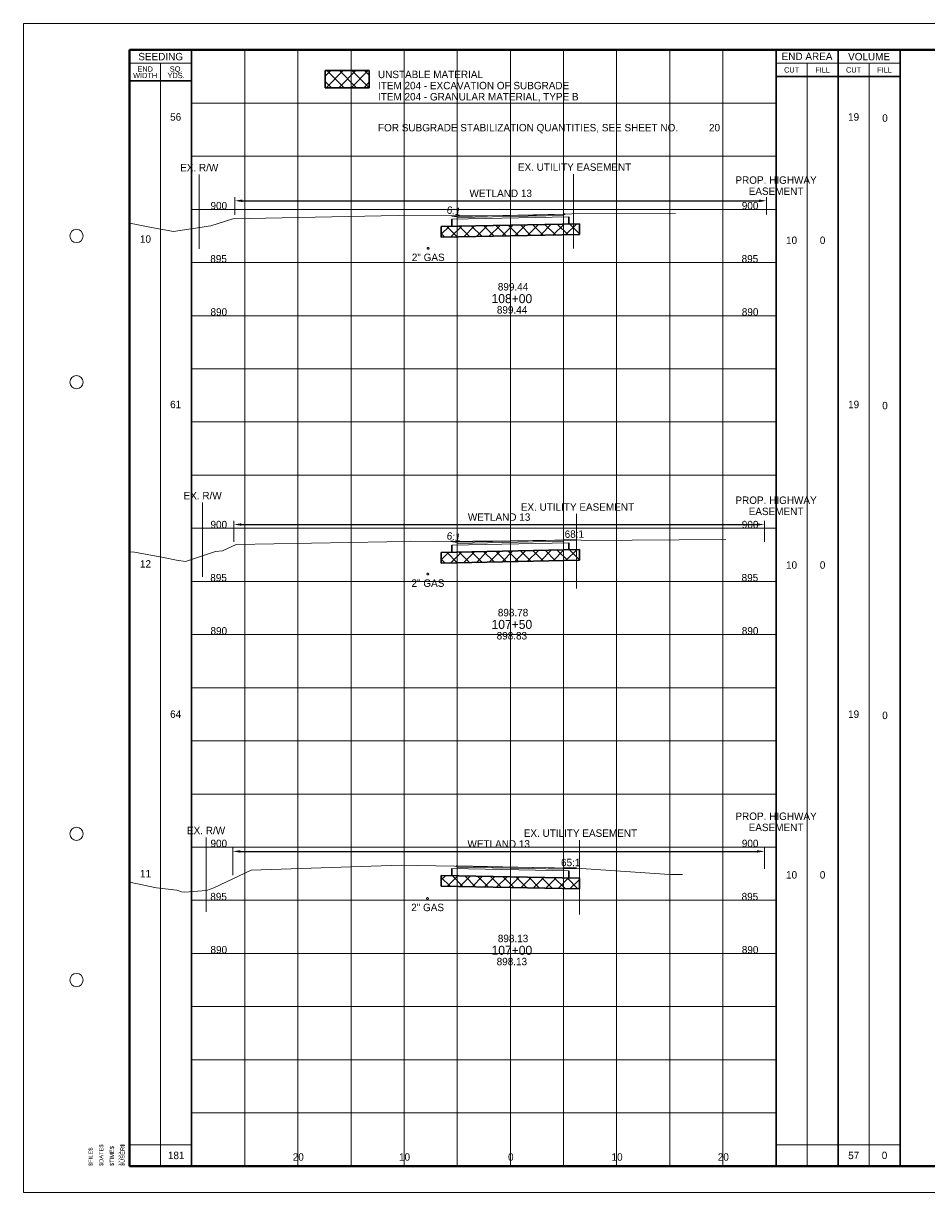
# Paper-space layout 'Layout1' of a CAD drawing. Header units: feet. Extents: x -1005 to 2379, y -670 to 6548.
# Tile 39 of 69: x -10 to 75, y 2872 to 2982. Entities that reach past the tile are written whole.
import ezdxf
from ezdxf.enums import TextEntityAlignment as Align

# ---------------------------------------------------------------- set-up
doc = ezdxf.new("R2010")
doc.units = ezdxf.units.FT
doc.header["$LTSCALE"] = 5
doc.header["$MEASUREMENT"] = 0
for name, pattern in [('DGN Style 2', [150.837143, 90.502286, -60.334857]), ('DGN Style 3', [211.172, 150.837143, -60.334857]), ('esmtshpr', [5.35, 1, -0.175, -0.175, 4]), ('esmtuex', [4.65, 0.8, -0.275, -0.275, 0.8, -0.3, 0.8, -0.3, 0.8, -0.3]), ('rowex', [4.85, 0.8, -0.375, -0.375, 0.8, -0.3, 0.8, -0.3, 0.8, -0.3])]:
    doc.linetypes.add(name, pattern=pattern)
for name, color, linetype, lineweight in [('DR_P_Text', 7, 'Continuous', 13), ('EV_Ecological_Text', 7, 'Continuous', 13), ('PV_P_Text', 7, 'Continuous', 13), ('RW_P_Esmt_SH', 193, 'esmtshpr', 40), ('RW_X_Esmt_U', 6, 'esmtuex', 30), ('RW_X_Fee_RW', 6, 'rowex', 30), ('SH_Border', 7, 'Continuous', 40), ('SH_Data', 7, 'Continuous', 0), ('SH_Major_Grid_Line', 254, 'Continuous', 13), ('SH_Text', 7, 'Continuous', 13), ('TX_P_20', 7, 'Continuous', 13), ('TX_P_5', 7, 'Continuous', 13), ('TX_P_Misc', 7, 'Continuous', 13), ('TX_X_5', 7, 'Continuous', 0), ('UT_X_Gas', 2, 'Continuous', 0), ('XS_P_Finished_Grade', 3, 'Continuous', 30), ('XS_P_Pavt_Surface', 251, 'Continuous', 13), ('XS_P_Subgrade', 4, 'Continuous', 30), ('XS_P_Undercut', 230, 'Continuous', 30), ('XS_X_Ground_Line', 3, 'DGN Style 2', 13)]:
    doc.layers.add(name, color=color, linetype=linetype, lineweight=lineweight)
doc.layers.add('SH_Cut_Line', color=7, linetype='DGN Style 3', lineweight=0, plot=False)
doc.layers.add('XS_P_Pavt_Layers', color=251, linetype='Continuous', lineweight=0, transparency=0.5)
doc.styles.add('Slanted-Normal LS 0.50', font='font31.shx', dxfattribs={"height": 0.14})
doc.styles.add('Slanted-Normal LS 0.50_0', font='font31.shx')
doc.styles.add('Slanted-Sub Title', font='font31.shx', dxfattribs={"height": 0.17})
doc.styles.add('Style-CHAR_FAST_FONT', font='CHAR_FAST_FONT.shx')
doc.styles.add('Style-FONT1', font='FONT1.shx')
doc.styles.add('Style-font30', font='font30.shx')
doc.styles.add('Style-font31', font='font31.shx')
doc.styles.add('Style-font70', font='font70.shx')
doc.dimstyles.get("Standard").update_dxf_attribs({"dimtxt": 0.18, "dimasz": 0.18, "dimexe": 0.18, "dimexo": 0.0625, "dimgap": 0.09, "dimtad": 0, "dimtih": 1, "dimtoh": 1, "dimdec": 4, "dimzin": 0, "dimdsep": 46, "dimtxsty": 'Standard', "dimcen": 0.09, "dimadec": 0, "dimazin": 0, "dimtfac": 1, "dimtdec": 4, "dimtofl": 0, "dimtmove": 0, "dimatfit": 3, "dimfxl": 1, "dimtolj": 1, "dimtzin": 0, "dimarcsym": 0})

# ---------------------------------------------------------------- blocks, each defined once
blk = doc.blocks.new('CROSS_SPLIT_6')
at = {"layer": 'SH_Border', "color": 7, "linetype": 'Continuous', "lineweight": 40, "flags": 128}
blk.add_lwpolyline([(2, 21.5), (33.5, 21.5), (33.5, 0.5), (2, 0.5), (2, 21.5)], close=True, dxfattribs=at)
at = {"layer": 'SH_Border', "color": 7, "linetype": 'Continuous', "lineweight": 0}
for centre in [(1, 18), (1, 15.25), (1, 6.75), (1, 4)]:
    blk.add_circle(centre, 0.125, dxfattribs=at)
at = {"layer": 'SH_Cut_Line', "color": 7, "linetype": 'DGN Style 3', "lineweight": 0, "flags": 128}
blk.add_lwpolyline([(0, 0), (34, 0), (34, 22), (0, 22), (0, 0)], close=True, dxfattribs=at)
at = {"layer": 'SH_Data', "color": 7, "linetype": 'Continuous', "lineweight": 30}
for p, q in [((3.167, 0.5), (3.167, 21.5)), ((14.166, 0.5), (14.166, 21.5)), ((15.333, 0.5), (15.333, 21.5)), ((16.5, 0.5), (16.5, 21.5)), ((3.167, 20.917), (2, 20.917)), ((14.166, 21), (16.5, 21))]:
    blk.add_line(p, q, dxfattribs=at)
at = {"layer": 'SH_Data', "color": 7, "linetype": 'Continuous', "lineweight": 0}
for p, q in [((3.167, 21.25), (2, 21.25)), ((14.166, 21.25), (16.5, 21.25))]:
    blk.add_line(p, q, dxfattribs=at)
at = {"layer": 'SH_Data', "color": 7, "linetype": 'Continuous', "lineweight": 13}
for p, q in [((2.583, 0.5), (2.583, 21.25)), ((14.75, 0.5), (14.75, 21.25)), ((15.917, 0.5), (15.917, 21.25)), ((2, 0.9), (3.167, 0.9)), ((14.166, 0.9), (16.5, 0.9))]:
    blk.add_line(p, q, dxfattribs=at)
at = {"layer": 'SH_Major_Grid_Line', "color": 254, "linetype": 'Continuous', "lineweight": 13}
for p, q in [((4.167, 0.5), (4.167, 21.5)), ((5.167, 0.5), (5.167, 21.5)), ((6.167, 0.5), (6.167, 21.5)), ((7.167, 0.5), (7.167, 21.5)), ((8.166, 0.5), (8.166, 21.5)), ((9.166, 0.5), (9.166, 21.5)), ((10.166, 0.5), (10.166, 21.5)), ((11.166, 0.5), (11.166, 21.5)), ((12.166, 0.5), (12.166, 21.5)), ((13.166, 0.5), (13.166, 21.5)), ((3.167, 20.5), (14.166, 20.5)), ((3.167, 19.5), (14.166, 19.5)), ((3.167, 18.5), (14.166, 18.5)), ((3.167, 17.5), (14.166, 17.5)), ((3.167, 16.5), (14.166, 16.5)), ((3.167, 15.5), (14.166, 15.5)), ((3.167, 14.5), (14.166, 14.5)), ((3.167, 13.5), (14.166, 13.5)), ((3.167, 12.5), (14.166, 12.5)), ((3.167, 11.5), (14.166, 11.5)), ((3.167, 10.5), (14.166, 10.5)), ((3.167, 9.5), (14.166, 9.5)), ((3.167, 8.5), (14.166, 8.5)), ((3.167, 7.5), (14.166, 7.5)), ((3.167, 6.5), (14.166, 6.5)), ((3.167, 5.5), (14.166, 5.5)), ((3.167, 4.5), (14.166, 4.5)), ((3.167, 3.5), (14.166, 3.5)), ((3.167, 2.5), (14.166, 2.5)), ((3.167, 1.5), (14.166, 1.5))]:
    blk.add_line(p, q, dxfattribs=at)
at = {"layer": 'SH_Border', "color": 7, "linetype": 'Continuous', "lineweight": 0, "style": 'Style-FONT1'}
blk.add_text('`````', height=0.125, rotation=90, dxfattribs=at).set_placement((1.925, 0.5))
at = {"layer": 'SH_Data', "color": 7, "linetype": 'Continuous', "lineweight": 13, "style": 'Style-font30'}
for s, p in [('SEEDING', (2.584, 21.375)), ('END AREA', (14.75, 21.379)), ('VOLUME', (15.917, 21.375))]:
    blk.add_text(s, height=0.14, dxfattribs=at).set_placement(p, align=Align.MIDDLE_CENTER)
at = {"layer": 'SH_Data', "color": 7, "linetype": 'Continuous', "lineweight": 0, "style": 'Style-font30'}
for s, p in [('CUT', (14.459, 21.125)), ('FILL', (15.042, 21.125)), ('CUT', (15.625, 21.125)), ('FILL', (16.208, 21.125))]:
    blk.add_text(s, height=0.1, dxfattribs=at).set_placement(p, align=Align.MIDDLE_CENTER)
at = {"layer": 'SH_Data', "color": 7, "linetype": 'Continuous', "lineweight": 0, "char_height": 0.14, "attachment_point": 5, "line_spacing_factor": 0.728571, "style": 'Style-font30'}
for s, insert in [('\\H0.714286x;END\\PWIDTH', (2.292, 21.08)), ('\\H0.714286x;SQ.\\PYDS.', (2.875, 21.08))]:
    blk.add_mtext(s, dxfattribs=dict(at, insert=insert))
at = {"layer": 'SH_Data', "color": 7, "linetype": 'Continuous', "lineweight": 0, "style": 'Style-font70'}
for p in [(32.75, 13.25), (33.252, 13.25), (33, 3.792)]:
    blk.add_attdef('Text', text='', height=0.25, rotation=90, dxfattribs=at).set_placement(p, align=Align.MIDDLE_CENTER)
at = {"layer": 'SH_Text', "style": 'Style-font70'}
for p in [(32.75, 3.75), (33.25, 3.75)]:
    blk.add_attdef('Text', text='', height=0.25, rotation=90, dxfattribs=at).set_placement(p, align=Align.MIDDLE_CENTER)
blk = doc.blocks.new('STAMP')
at = {"layer": 'TX_P_Misc', "linetype": 'Continuous', "lineweight": 13, "style": 'Style-CHAR_FAST_FONT'}
for s, p in [('$FILE$', (-0.773, 0)), ('$DATE$', (-0.573, 0)), ('$TIME$', (-0.373, 0)), ('$USER$', (-0.173, 0))]:
    blk.add_text(s, height=0.078, rotation=90, dxfattribs=at).set_placement(p, align=Align.TOP_LEFT)
blk = doc.blocks.new('XS POINT_198')
at = {"layer": 'RW_X_Fee_RW', "linetype": 'DGN Style 3', "lineweight": 0}
blk.add_line((0, 3.5), (0, -3.5), dxfattribs=at)
blk = doc.blocks.new('XS POINT_199')
at = {"layer": 'RW_P_Esmt_SH', "linetype": 'Continuous', "lineweight": 13}
blk.add_line((0, 3.5), (0, -3.5), dxfattribs=at)
blk = doc.blocks.new('*D404')
at = {"layer": 'Defpoints', "color": 0, "linetype": 'Continuous', "transparency": 16777216}
for p in [(59.73, 2904.6), (9.72, 2902.02), (59.73, 2902.6)]:
    blk.add_point(p, dxfattribs=at)
at = {"layer": 'EV_Ecological_Text', "color": 97, "linetype": 'Continuous', "lineweight": 0, "transparency": 16777216}
for p, q in [((9.72, 2902.37), (9.72, 2904.95)), ((59.73, 2902.95), (59.73, 2904.95))]:
    blk.add_line(p, q, dxfattribs=at)
at = {"layer": 'EV_Ecological_Text', "color": 0, "linetype": 'Continuous', "lineweight": -2, "transparency": 16777216}
blk.add_line((10.42, 2904.6), (59.03, 2904.6), dxfattribs=at)
at = {"layer": 'EV_Ecological_Text', "color": 0, "linetype": 'Continuous', "transparency": 16777216}
for points in [[(10.42, 2904.72), (10.42, 2904.48), (9.72, 2904.6)], [(59.03, 2904.72), (59.03, 2904.48), (59.73, 2904.6)]]:
    blk.add_solid(points, dxfattribs=at)
at = {"layer": 'EV_Ecological_Text', "color": 7, "linetype": 'Continuous', "lineweight": 0, "transparency": 16777216, "insert": (34.73, 2905.3), "char_height": 0.7, "attachment_point": 5, "style": 'Slanted-Normal LS 0.50_0'}
blk.add_mtext('WETLAND 13', dxfattribs=at)
blk = doc.blocks.new('GPKLBL_157')
at = {"layer": 'TX_P_5', "linetype": 'Continuous', "insert": (-1.21, 0.91), "char_height": 0.7, "attachment_point": 1, "rotation": 358.4574, "line_spacing_factor": 0.6, "style": 'Style-font31'}
blk.add_mtext('65:1', dxfattribs=at)
blk = doc.blocks.new('XS POINT_200')
at = {"layer": 'UT_X_Gas', "linetype": 'DGN Style 3'}
blk.add_circle((0, 0), 0.0833, dxfattribs=at)
blk = doc.blocks.new('XS POINT_201')
at = {"layer": 'RW_X_Esmt_U', "linetype": 'DGN Style 3', "lineweight": 0}
blk.add_line((0, 3.5), (0, -3.5), dxfattribs=at)
blk = doc.blocks.new('XS POINT_202')
at = {"layer": 'RW_X_Fee_RW', "linetype": 'DGN Style 3', "lineweight": 0}
blk.add_line((0, 3.5), (0, -3.5), dxfattribs=at)
blk = doc.blocks.new('GPKLBL_158')
at = {"layer": 'TX_P_5', "linetype": 'Continuous', "insert": (-0.87, 0.93), "char_height": 0.7, "attachment_point": 1, "rotation": 359.0592, "line_spacing_factor": 0.6, "style": 'Style-font31'}
blk.add_mtext('68:1', dxfattribs=at)
blk = doc.blocks.new('XS POINT_203')
at = {"layer": 'RW_P_Esmt_SH', "linetype": 'Continuous', "lineweight": 13}
blk.add_line((0, 3.5), (0, -3.5), dxfattribs=at)
blk = doc.blocks.new('*D411')
at = {"layer": 'Defpoints', "color": 0, "linetype": 'Continuous', "transparency": 16777216}
for p in [(59.73, 2935.35), (9.81, 2933.37), (59.73, 2933.39)]:
    blk.add_point(p, dxfattribs=at)
at = {"layer": 'EV_Ecological_Text', "color": 97, "linetype": 'Continuous', "lineweight": 0, "transparency": 16777216}
for p, q in [((9.81, 2933.72), (9.81, 2935.7)), ((59.73, 2933.74), (59.73, 2935.7))]:
    blk.add_line(p, q, dxfattribs=at)
at = {"layer": 'EV_Ecological_Text', "color": 0, "linetype": 'Continuous', "lineweight": -2, "transparency": 16777216}
blk.add_line((10.51, 2935.35), (59.03, 2935.35), dxfattribs=at)
at = {"layer": 'EV_Ecological_Text', "color": 0, "linetype": 'Continuous', "transparency": 16777216}
for points in [[(10.51, 2935.47), (10.51, 2935.24), (9.81, 2935.35)], [(59.03, 2935.47), (59.03, 2935.24), (59.73, 2935.35)]]:
    blk.add_solid(points, dxfattribs=at)
at = {"layer": 'EV_Ecological_Text', "color": 7, "linetype": 'Continuous', "lineweight": 0, "transparency": 16777216, "insert": (34.77, 2936.05), "char_height": 0.7, "attachment_point": 5, "style": 'Slanted-Normal LS 0.50_0'}
blk.add_mtext('WETLAND 13', dxfattribs=at)
blk = doc.blocks.new('GPKLBL_159')
at = {"layer": 'TX_P_5', "linetype": 'Continuous', "insert": (-0.02, 0.82), "char_height": 0.7, "attachment_point": 1, "rotation": 351.0432, "line_spacing_factor": 0.6, "style": 'Style-font31'}
blk.add_mtext('6:1', dxfattribs=at)
blk = doc.blocks.new('XS POINT_204')
at = {"layer": 'UT_X_Gas', "linetype": 'DGN Style 3'}
blk.add_circle((0, 0), 0.0833, dxfattribs=at)
blk = doc.blocks.new('XS POINT_205')
at = {"layer": 'RW_X_Esmt_U', "linetype": 'DGN Style 3', "lineweight": 0}
blk.add_line((0, 3.5), (0, -3.5), dxfattribs=at)
blk = doc.blocks.new('XS POINT_206')
at = {"layer": 'RW_X_Fee_RW', "linetype": 'DGN Style 3', "lineweight": 0}
blk.add_line((0, 3.5), (0, -3.5), dxfattribs=at)
blk = doc.blocks.new('XS POINT_207')
at = {"layer": 'RW_P_Esmt_SH', "linetype": 'Continuous', "lineweight": 13}
blk.add_line((0, 3.5), (0, -3.5), dxfattribs=at)
blk = doc.blocks.new('*D417')
at = {"layer": 'Defpoints', "color": 0, "linetype": 'Continuous', "transparency": 16777216}
for p in [(59.93, 2965.81), (9.9, 2964.14), (59.93, 2964.16)]:
    blk.add_point(p, dxfattribs=at)
at = {"layer": 'EV_Ecological_Text', "color": 97, "linetype": 'Continuous', "lineweight": 0, "transparency": 16777216}
for p, q in [((9.9, 2964.49), (9.9, 2966.16)), ((59.93, 2964.51), (59.93, 2966.16))]:
    blk.add_line(p, q, dxfattribs=at)
at = {"layer": 'EV_Ecological_Text', "color": 0, "linetype": 'Continuous', "lineweight": -2, "transparency": 16777216}
blk.add_line((10.6, 2965.81), (59.23, 2965.81), dxfattribs=at)
at = {"layer": 'EV_Ecological_Text', "color": 0, "linetype": 'Continuous', "transparency": 16777216}
for points in [[(10.6, 2965.93), (10.6, 2965.69), (9.9, 2965.81)], [(59.23, 2965.93), (59.23, 2965.69), (59.93, 2965.81)]]:
    blk.add_solid(points, dxfattribs=at)
at = {"layer": 'EV_Ecological_Text', "color": 7, "linetype": 'Continuous', "lineweight": 0, "transparency": 16777216, "insert": (34.92, 2966.51), "char_height": 0.7, "attachment_point": 5, "style": 'Slanted-Normal LS 0.50_0'}
blk.add_mtext('WETLAND 13', dxfattribs=at)
blk = doc.blocks.new('GPKLBL_160')
at = {"layer": 'TX_P_5', "linetype": 'Continuous', "insert": (-0.02, 0.82), "char_height": 0.7, "attachment_point": 1, "rotation": 351.0432, "line_spacing_factor": 0.6, "style": 'Style-font31'}
blk.add_mtext('6:1', dxfattribs=at)
blk = doc.blocks.new('XS POINT_208')
at = {"layer": 'UT_X_Gas', "linetype": 'DGN Style 3'}
blk.add_circle((0, 0), 0.0833, dxfattribs=at)
blk = doc.blocks.new('XS POINT_209')
at = {"layer": 'RW_X_Esmt_U', "linetype": 'DGN Style 3', "lineweight": 0}
blk.add_line((0, 3.5), (0, -3.5), dxfattribs=at)

psp = doc.layouts.get("Layout1")

# ---------------------------------------------------------------- hatches: boundary and pattern name
at = {"layer": 'XS_P_Undercut', "lineweight": 0}
h = psp.add_hatch(dxfattribs=at)
h.set_pattern_fill('CROSSHATCH', color=256, style=0, pattern_type=2)
h.set_pattern_definition([(45, (21.6907, 2972.5747), (-0.58926, 0.58926), []), (315, (21.6907, 2972.5747), (0.58926, 0.58926), [])])
h.paths.add_polyline_path([(18.4, 2976.45), (22.54, 2976.45), (22.54, 2978.06), (18.4, 2978.06)])
h = psp.add_hatch(dxfattribs=at)
h.set_pattern_fill('CROSSHATCH', color=256, style=0, pattern_type=2)
h.set_pattern_definition([(45, (34.6614, 2963.29505), (-0.589255, 0.589255), []), (315, (34.6614, 2963.29505), (0.589255, 0.589255), [])])
h.paths.add_polyline_path([(30.33, 2963.41), (29.33, 2963.39), (29.33, 2962.39), (42.33, 2962.65), (42.33, 2963.65), (41.33, 2963.63)])
h = psp.add_hatch(dxfattribs=at)
h.set_pattern_fill('CROSSHATCH', color=256, style=0, pattern_type=2)
h.set_pattern_definition([(45, (34.6614, 2932.6402), (-0.589255, 0.589255), []), (315, (34.6614, 2932.6402), (0.589255, 0.589255), [])])
h.paths.add_polyline_path([(30.33, 2932.75), (29.33, 2932.73), (29.33, 2931.73), (42.33, 2931.99), (42.33, 2932.99), (41.33, 2932.97)])
h = psp.add_hatch(dxfattribs=at)
h.set_pattern_fill('CROSSHATCH', color=256, style=0, pattern_type=2)
h.set_pattern_definition([(45, (35.336, 2902.0355), (-0.58926, 0.58926), []), (315, (35.336, 2902.0355), (0.58926, 0.58926), [])])
h.paths.add_polyline_path([(29.33, 2902.34), (29.33, 2901.34), (42.33, 2901.08), (42.33, 2902.08), (41.33, 2902.1), (30.33, 2902.32)])

# ---------------------------------------------------------------- linework, layer by layer
at = {"layer": 'XS_P_Finished_Grade'}
for p, q in [((40.83, 2964.54), (41, 2964.56)), ((30.83, 2964.34), (30.33, 2964.41)), ((30.83, 2933.68), (30.22, 2933.78)), ((40.83, 2933.88), (42.09, 2933.9)), ((30.73, 2903.21), (30.83, 2903.23)), ((40.83, 2903.03), (42.05, 2903.03))]:
    psp.add_line(p, q, dxfattribs=at)
at = {"layer": 'XS_P_Pavt_Layers', "color": 2, "lineweight": 13}
for p, q in [((30.33, 2964.08), (41.33, 2964.3)), ((30.83, 2964.23), (40.83, 2964.43)), ((30.83, 2933.58), (40.83, 2933.78)), ((30.33, 2933.42), (41.33, 2933.64)), ((41.33, 2902.77), (30.33, 2902.99)), ((40.83, 2902.92), (30.83, 2903.12))]:
    psp.add_line(p, q, dxfattribs=at)
at = {"layer": 'XS_P_Pavt_Surface', "color": 193}
for p, q in [((30.83, 2964.34), (40.83, 2964.54)), ((40.83, 2964.54), (40.83, 2964.29)), ((30.83, 2964.34), (30.83, 2964.09)), ((30.83, 2933.68), (40.83, 2933.88)), ((40.83, 2933.88), (40.83, 2933.63)), ((30.83, 2933.68), (30.83, 2933.43)), ((30.83, 2903.23), (30.83, 2902.98)), ((40.83, 2903.03), (30.83, 2903.23)), ((40.83, 2903.03), (40.83, 2902.78))]:
    psp.add_line(p, q, dxfattribs=at)
at = {"layer": 'XS_P_Subgrade'}
for p, q in [((29.33, 2963.39), (42.33, 2963.65)), ((30.33, 2964.08), (30.33, 2963.41)), ((41.33, 2964.3), (41.33, 2963.63)), ((29.33, 2932.73), (42.33, 2932.99)), ((30.33, 2933.42), (30.33, 2932.75)), ((41.33, 2933.64), (41.33, 2932.97)), ((30.33, 2902.99), (30.33, 2902.32)), ((42.33, 2902.08), (29.33, 2902.34)), ((41.33, 2902.77), (41.33, 2902.1))]:
    psp.add_line(p, q, dxfattribs=at)
at = {"layer": 'XS_P_Undercut'}
for p, q in [((42.33, 2963.65), (42.33, 2962.65)), ((29.33, 2963.39), (29.33, 2962.39)), ((29.33, 2962.39), (42.33, 2962.65)), ((29.33, 2932.73), (29.33, 2931.73)), ((42.33, 2932.99), (42.33, 2931.99)), ((29.33, 2931.73), (42.33, 2931.99)), ((29.33, 2902.34), (29.33, 2901.34)), ((42.33, 2902.08), (42.33, 2901.08)), ((42.33, 2901.08), (29.33, 2901.34))]:
    psp.add_line(p, q, dxfattribs=at)
at = {"layer": 'XS_P_Undercut', "flags": 128}
psp.add_lwpolyline([(18.4, 2978.06), (22.54, 2978.06), (22.54, 2976.45), (18.4, 2976.45), (18.4, 2978.06)], close=True, dxfattribs=at)
at = {"layer": 'XS_P_Undercut', "lineweight": 0, "flags": 128}
for points in [[(18.4, 2976.45), (22.54, 2976.45), (22.54, 2978.06), (18.4, 2978.06), (18.4, 2976.45)], [(30.33, 2963.41), (29.33, 2963.39), (29.33, 2962.39), (42.33, 2962.65), (42.33, 2963.65), (41.33, 2963.63), (30.33, 2963.41)], [(30.33, 2932.75), (29.33, 2932.73), (29.33, 2931.73), (42.33, 2931.99), (42.33, 2932.99), (41.33, 2932.97), (30.33, 2932.75)], [(29.33, 2902.34), (29.33, 2901.34), (42.33, 2901.08), (42.33, 2902.08), (41.33, 2902.1), (30.33, 2902.32), (29.33, 2902.34)]]:
    psp.add_lwpolyline(points, close=True, dxfattribs=at)
at = {"layer": 'XS_X_Ground_Line', "flags": 128}
for points in [[(0, 2963.7), (0.03, 2963.69), (1.89, 2963.34), (4.14, 2962.92), (7.63, 2963.44), (9.71, 2964.1), (23.68, 2964.39), (25.29, 2964.43), (33.08, 2964.41), (35.83, 2964.44), (38.28, 2964.46), (41.62, 2964.59), (46.91, 2964.62), (51.38, 2964.66)], [(0, 2932.79), (0.46, 2932.75), (3.2, 2932.25), (4.42, 2931.99), (5.26, 2931.89), (8.07, 2932.82), (8.74, 2932.87), (10.02, 2933.47), (24.19, 2933.72), (26.43, 2933.78), (28.74, 2933.76), (35.83, 2933.83), (42.09, 2933.9), (42.9, 2933.84), (56.12, 2933.96)], [(0, 2901.71), (2.52, 2901.18), (4.45, 2900.94), (4.88, 2900.8), (5.18, 2900.78), (7.23, 2900.92), (7.91, 2901.17), (11.45, 2902.83), (25.54, 2903.3), (27.07, 2903.27), (35.83, 2903.13), (42.05, 2903.03), (50.79, 2902.42), (52.04, 2902.42)]]:
    psp.add_lwpolyline(points, dxfattribs=at)

# ---------------------------------------------------------------- block references
at = {"layer": 'RW_P_Esmt_SH', "linetype": 'Continuous', "lineweight": 13}
for name, p in [('XS POINT_207', (60.83, 2962.61)), ('XS POINT_203', (60.83, 2932.49)), ('XS POINT_199', (60.83, 2902.76))]:
    psp.add_blockref(name, p, dxfattribs=at)
at = {"layer": 'RW_X_Esmt_U', "linetype": 'DGN Style 3', "lineweight": 0}
for name, p in [('XS POINT_209', (41.78, 2964.83)), ('XS POINT_205', (42.05, 2932.85)), ('XS POINT_201', (42.32, 2902.17))]:
    psp.add_blockref(name, p, dxfattribs=at)
at = {"layer": 'RW_X_Fee_RW', "linetype": 'DGN Style 3', "lineweight": 0}
for name, p in [('XS POINT_206', (6.55, 2964.78)), ('XS POINT_202', (6.87, 2933.92)), ('XS POINT_198', (7.19, 2902.42))]:
    psp.add_blockref(name, p, dxfattribs=at)
at = {"layer": 'SH_Cut_Line', "color": 7, "linetype": 'DGN Style 3', "lineweight": 0, "xscale": 5, "yscale": 5, "zscale": 5}
psp.add_blockref('CROSS_SPLIT_6', (-10, 2872.5), dxfattribs=at)
at = {"layer": 'TX_P_5', "linetype": 'Continuous'}
for name, p in [('GPKLBL_160', (29.93, 2964.5)), ('GPKLBL_159', (29.93, 2933.85))]:
    psp.add_blockref(name, p, dxfattribs=at)
for name, p, rotation in [('GPKLBL_158', (41.83, 2933.89), 1.774380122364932), ('GPKLBL_157', (41.83, 2903.03), 1.534265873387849)]:
    psp.add_blockref(name, p, dxfattribs=dict(at, rotation=rotation))
at = {"layer": 'TX_P_Misc', "linetype": 'Continuous', "lineweight": 13, "xscale": 5, "yscale": 5, "zscale": 5}
psp.add_blockref('STAMP', (0, 2875), dxfattribs=at)
at = {"layer": 'UT_X_Gas', "linetype": 'DGN Style 3'}
for name, p in [('XS POINT_208', (28.09, 2961.34)), ('XS POINT_204', (28.06, 2930.69)), ('XS POINT_200', (28.03, 2900.17))]:
    psp.add_blockref(name, p, dxfattribs=at)

# ---------------------------------------------------------------- texts
at = {"layer": 'DR_P_Text', "char_height": 0.7, "attachment_point": 1, "line_spacing_factor": 0.9}
for s, insert, style in [('UNSTABLE MATERIAL\\PITEM 204 - EXCAVATION OF SUBGRADE\\PITEM 204 - GRANULAR MATERIAL, TYPE B', (23.37, 2978.05), 'Slanted-Sub Title'), ('FOR SUBGRADE STABILIZATION QUANTITIES, SEE SHEET NO.', (23.37, 2973.04), 'Slanted-Sub Title'), ('20\\P', (54.52, 2973.04), 'Style-font31')]:
    psp.add_mtext(s, dxfattribs=dict(at, insert=insert, style=style))
at = {"layer": 'PV_P_Text', "char_height": 0.7, "attachment_point": 8, "line_spacing_factor": 0.6, "style": 'Slanted-Normal LS 0.50'}
for s, insert in [(' 899.44', (35.95, 2957.36)), (' 898.78', (35.95, 2926.71)), (' 898.13', (35.95, 2896.05))]:
    psp.add_mtext(s, dxfattribs=dict(at, insert=insert))
at = {"layer": 'RW_P_Esmt_SH', "linetype": 'Continuous', "lineweight": 13, "char_height": 0.7, "attachment_point": 2, "line_spacing_factor": 0.9, "style": 'Style-font31'}
for insert in [(60.83, 2968.11), (60.83, 2937.99), (60.83, 2908.26)]:
    psp.add_mtext('PROP. HIGHWAY\\PEASEMENT', dxfattribs=dict(at, insert=insert))
at = {"layer": 'RW_X_Esmt_U', "linetype": 'Continuous', "lineweight": 0, "style": 'Style-font31'}
for p in [(41.87, 2969.33), (42.14, 2937.35), (42.42, 2906.67)]:
    psp.add_text('EX. UTILITY EASEMENT', height=0.7, dxfattribs=at).set_placement(p, align=Align.TOP_CENTER)
at = {"layer": 'RW_X_Fee_RW', "linetype": 'Continuous', "lineweight": 0, "char_height": 0.7, "attachment_point": 2, "line_spacing_factor": 0.66, "style": 'Style-font31'}
for insert in [(6.55, 2969.28), (6.87, 2938.42), (7.19, 2906.92)]:
    psp.add_mtext('EX. R/W\\P', dxfattribs=dict(at, insert=insert))
at = {"layer": 'SH_Text', "style": 'Style-font31'}
for s, p in [('900', (8.39, 2965)), ('900', (58.39, 2965)), ('895', (8.37, 2960)), ('895', (58.37, 2960)), ('890', (8.39, 2955)), ('890', (58.39, 2955)), ('900', (8.39, 2935)), ('900', (58.39, 2935)), ('895', (8.37, 2930)), ('895', (58.37, 2930)), ('890', (8.39, 2925)), ('890', (58.39, 2925)), ('900', (8.39, 2905)), ('900', (58.39, 2905)), ('895', (8.37, 2900)), ('895', (58.37, 2900)), ('890', (8.39, 2895)), ('890', (58.39, 2895)), ('20', (15.87, 2875.5)), ('10', (25.87, 2875.5)), ('0', (35.87, 2875.5)), ('0', (35.87, 2875.5)), ('10', (45.87, 2875.5)), ('20', (55.87, 2875.5))]:
    psp.add_text(s, height=0.7, dxfattribs=at).set_placement(p, align=Align.CENTER)
at = {"layer": 'TX_P_20', "style": 'Slanted-Normal LS 0.50'}
for s, p in [('56', (4.33, 2973.7)), ('19', (68.13, 2973.7)), ('10', (1.49, 2962.21)), ('61', (4.33, 2946.65)), ('19', (68.13, 2946.65)), ('12', (1.49, 2931.65)), ('64', (4.33, 2917.51)), ('19', (68.13, 2917.51)), ('11', (1.49, 2902.51)), ('181', (4.38, 2876)), ('57', (68.14, 2876)), ('0', (71.04, 2876))]:
    psp.add_text(s, height=0.7, dxfattribs=at).set_placement(p, align=Align.MIDDLE_CENTER)
at = {"layer": 'TX_P_20', "char_height": 0.7, "attachment_point": 5, "line_spacing_factor": 0.6, "style": 'Slanted-Normal LS 0.50'}
for s, insert in [('0', (71.08, 2973.59)), ('10', (62.29, 2962.09)), ('0', (65.21, 2962.09)), ('0', (71.08, 2946.54)), ('10', (62.29, 2931.54)), ('0', (65.21, 2931.54)), ('0', (71.08, 2917.39)), ('10', (62.29, 2902.39)), ('0', (65.21, 2902.39))]:
    psp.add_mtext(s, dxfattribs=dict(at, insert=insert))
at = {"layer": 'TX_P_5', "char_height": 0.85, "attachment_point": 5, "line_spacing_factor": 0.6, "style": 'Slanted-Sub Title'}
for s, insert in [('108+00 ', (35.97, 2956.6)), ('107+50 ', (35.97, 2925.95)), ('107+00 ', (35.97, 2895.29))]:
    psp.add_mtext(s, dxfattribs=dict(at, insert=insert))
at = {"layer": 'TX_X_5', "style": 'Style-font31'}
for s, p in [('899.44', (35.99, 2955.9)), ('898.83', (35.97, 2925.24)), ('898.13', (35.97, 2894.59))]:
    psp.add_text(s, height=0.7, dxfattribs=at).set_placement(p, align=Align.TOP_CENTER)
at = {"layer": 'UT_X_Gas', "linetype": 'Continuous', "style": 'Style-font31'}
for p in [(28.1, 2960.84), (28.07, 2930.19), (28.04, 2899.68)]:
    psp.add_text('2" GAS', height=0.7, dxfattribs=at).set_placement(p, align=Align.TOP_CENTER)

# ---------------------------------------------------------------- dimensions: what is measured, and where the dimension line sits
at = {"layer": 'EV_Ecological_Text', "color": 97, "linetype": 'Continuous', "lineweight": 0}
for base, p1, p2, picture, middle in [((59.93, 2965.81), (9.9, 2964.14), (59.93, 2964.16), '*D417', (34.92, 2966.51)), ((59.73, 2935.35), (9.81, 2933.37), (59.73, 2933.39), '*D411', (34.77, 2936.05)), ((59.73, 2904.6), (9.72, 2902.02), (59.73, 2902.6), '*D404', (34.73, 2905.3))]:
    dim = psp.add_linear_dim(base=base, p1=p1, p2=p2, text='WETLAND 13', dimstyle='Standard', override={"dimtxt": 0.7, "dimasz": 0.7, "dimexe": 0.35, "dimexo": 0.35, "dimgap": 0.35, "dimtad": 1, "dimtih": 0, "dimtoh": 0, "dimdec": 0, "dimzin": 3, "dimtxsty": 'Slanted-Normal LS 0.50_0', "dimclre": 97, "dimclrt": 7, "dimtdec": 0, "dimtmove": 1, "dimtolj": 0, "dimtzin": 3, "dimlwe": 0}, dxfattribs=at)
    dim.commit()
    dim.dimension.update_dxf_attribs({"geometry": picture, "text_midpoint": middle})

doc.saveas('drawing.dxf')
